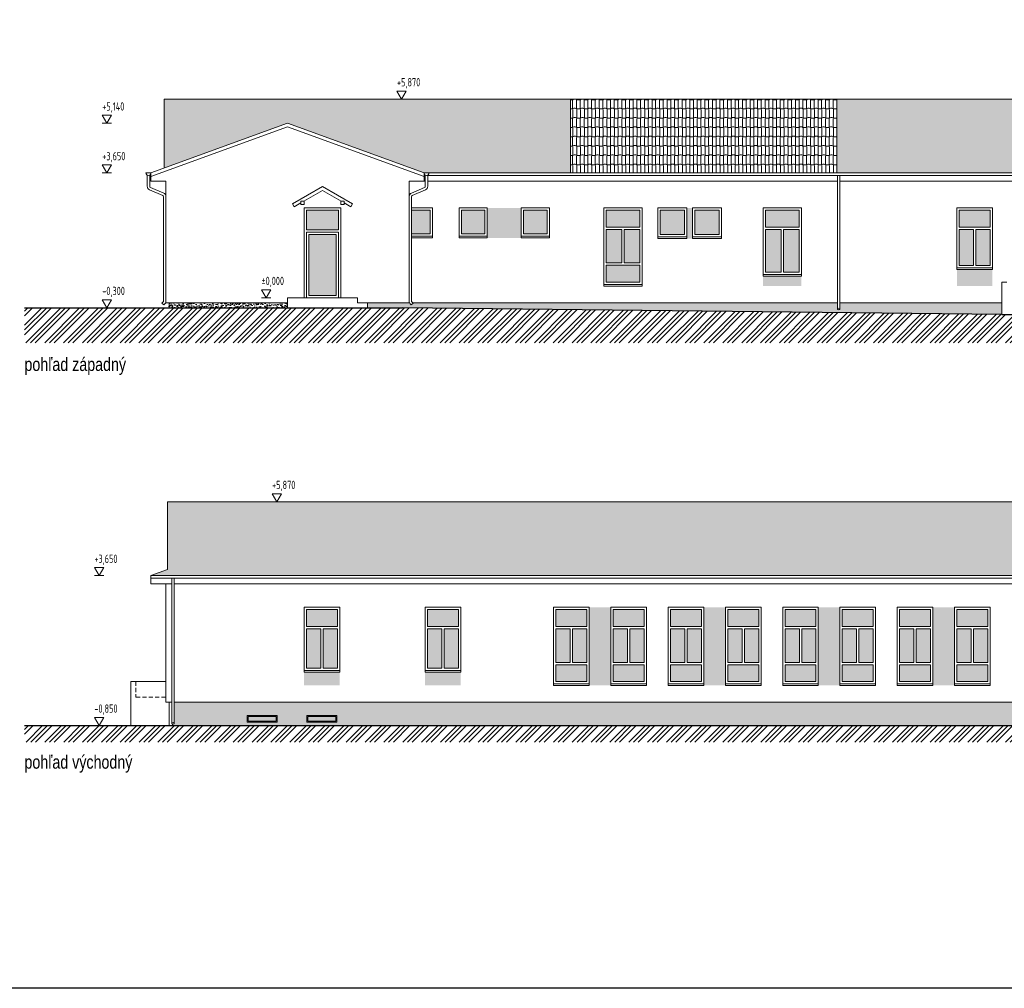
# Model space of a CAD drawing. Header units: millimetres. Extents: x -66400 to 220000, y -39950 to 48800.
# Tile 6 of 48: x -4542 to 25025, y -38950 to -9844. Entities that reach past the tile are written whole.
import ezdxf

# ---------------------------------------------------------------- set-up
doc = ezdxf.new("R2010")
doc.units = ezdxf.units.MM
doc.linetypes.add('HIDDEN', pattern=[9.525, 6.35, -3.175])
doc.layers.get('Defpoints').update_dxf_attribs({"color": 161})
for name, color, linetype, lineweight in [('A koty', 7, 'Continuous', 5), ('A okná-dvere', 144, 'Continuous', 9), ('A pod', 8, 'HIDDEN', 9), ('A steny', 30, 'Continuous', 30), ('A tenkeciary', 8, 'Continuous', 9), ('stamp', 1, 'Continuous', 5)]:
    doc.layers.add(name, color=color, linetype=linetype, lineweight=lineweight)
doc.layers.add('A srafy', color=7, linetype='Continuous', lineweight=5, true_color=0x7a7a7a)
doc.styles.add('ISOCP', font='isocp.shx', dxfattribs={"width": 0.8})
doc.styles.add('TUCNE', font='txt', dxfattribs={"width": 0.7, "height": 600})
pattern_1 = [(90, (20000, -12229.78), (-226.5768, 1e-14), [247.869, -312.53]), (31.7298, (20000, -12247.84), (226.5768, -1e-09), [44.162, -1021.408]), (0, (20037.56, -12224.6), (0, 560.399), [42.633, -183.944]), (148.2702, (20117.76, -12247.84), (-226.5768, -2e-08), [44.162, -1021.4087]), (0, (20117.76, -12247.84), (0, 560.399), [108.821, -117.756]), (90, (20117.76, -12229.78), (-226.5768, 1e-14), [247.869, -312.53]), (31.7298, (19992.5, -11967.64), (226.5768, -1e-09), [44.162, -1021.408]), (0, (20030.06, -11944.4), (0, 560.399), [42.633, -183.944]), (148.2702, (20110.26, -11967.64), (-226.5768, -1e-09), [44.162, -1021.408]), (0, (20110.26, -11967.64), (0, 560.399), [108.8215, -117.7554]), (90, (19992.5, -11949.58), (-226.5768, 1e-14), [247.869, -312.53]), (90, (20110.26, -11949.58), (-226.5768, 1e-14), [247.8687, -312.53])]

msp = doc.modelspace()

# ---------------------------------------------------------------- hatches: boundary and pattern name
at = {"layer": 'A srafy'}
h = msp.add_hatch(dxfattribs=at)
h.set_pattern_fill('BRAMAC-ALPSKA-28', scale=1.5)
h.set_pattern_definition(pattern_1)
h.paths.add_polyline_path([(-200, -12229.8), (-200, -14304.4), (3500, -12957.7), (7600, -14450), (12000, -14450), (12000, -12229.8)])
h = msp.add_hatch(dxfattribs=at)
h.set_pattern_fill('BRAMAC-ALPSKA-28', scale=1.5)
h.set_pattern_definition(pattern_1)
h.paths.add_polyline_path([(12000, -12229.8), (12000, -14450), (20000, -14450), (20000, -12229.8)])
h = msp.add_hatch(dxfattribs=at)
h.set_pattern_fill('BRAMAC-ALPSKA-28')
h.set_pattern_definition([(90, (3750, -1560), (-151.0512, 9e-15), [165.2458, -208.3534]), (31.72983, (3750, -1572.04), (151.05122, -7e-10), [29.4413, -680.9388]), (0, (3775.04, -1556.55), (0, 373.5992), [28.4219, -122.6293]), (148.2702, (3828.5, -1572.04), (-151.05122, -2e-08), [29.4413, -680.9391]), (0, (3828.5, -1572.04), (0, 373.5992), [72.5474, -78.5038]), (90, (3828.5, -1560), (-151.0512, 9e-15), [165.2458, -208.3534]), (31.72983, (3745, -1385.24), (151.05122, -7e-10), [29.4413, -680.9388]), (0, (3770.04, -1369.75), (0, 373.5992), [28.4219, -122.6293]), (148.27017, (3823.5, -1385.24), (-151.05122, -7e-10), [29.4413, -680.9388]), (0, (3823.5, -1385.24), (0, 373.5992), [72.5476, -78.5036]), (90, (3745, -1373.2), (-151.0512, 9e-15), [165.2458, -208.3534]), (90, (3823.5, -1373.2), (-151.0512, 9e-15), [165.2458, -208.3534])])
h.paths.add_polyline_path([(46600, -14450), (46100, -14268), (46100, -12229.8), (20000, -12229.8), (20000, -14450)])
h = msp.add_hatch(color=256, dxfattribs=at)
h.dxf.hatch_style = 1
h.paths.add_polyline_path([(4070, -16160), (4070, -15570), (5030, -15570), (5030, -16160)])
h = msp.add_hatch(color=256, dxfattribs=at)
h.dxf.hatch_style = 1
h.paths.add_polyline_path([(7780, -15570), (7225, -15570), (7225, -16280), (7780, -16280)])
h = msp.add_hatch(color=256, dxfattribs=at)
h.dxf.hatch_style = 1
h.paths.add_polyline_path([(9430, -15570), (8720, -15570), (8720, -16280), (9430, -16280)])
at = {"layer": 'A srafy', "true_color": 0xcd5b0a}
h = msp.add_hatch(color=32, dxfattribs=at)
h.dxf.hatch_style = 1
h.paths.add_polyline_path([(9500, -16400), (10520, -16400), (10520, -15500.4), (9500, -15500.4)])
at = {"layer": 'A srafy'}
h = msp.add_hatch(color=256, dxfattribs=at)
h.dxf.hatch_style = 1
h.paths.add_polyline_path([(11300, -15570), (10590, -15570), (10590, -16280), (11300, -16280)])
h = msp.add_hatch(color=256, dxfattribs=at)
h.dxf.hatch_style = 1
h.paths.add_polyline_path([(13070, -16075), (13070, -15570), (14080, -15570), (14080, -16075)])
h.paths.add_polyline_path([(13610, -16145), (14080, -16145), (14080, -17155), (13610, -17155)])
h.paths.add_polyline_path([(14080, -17225), (14080, -17730), (13070, -17730), (13070, -17225)])
h.paths.add_polyline_path([(13540, -17155), (13070, -17155), (13070, -16145), (13540, -16145)])
h = msp.add_hatch(color=256, dxfattribs=at)
h.dxf.hatch_style = 1
h.paths.add_polyline_path([(14690, -16300), (15420, -16300), (15420, -15570), (14690, -15570)])
at = {"layer": 'A srafy', "true_color": 0xcd5b0a}
h = msp.add_hatch(color=32, dxfattribs=at)
h.dxf.hatch_style = 1
h.paths.add_polyline_path([(15490, -16420), (15660, -16420), (15660, -15500.4), (15490, -15500)])
at = {"layer": 'A srafy'}
h = msp.add_hatch(color=256, dxfattribs=at)
h.dxf.hatch_style = 1
h.paths.add_polyline_path([(15730, -16300), (16460, -16300), (16460, -15570), (15730, -15570)])
h = msp.add_hatch(color=256, dxfattribs=at)
h.dxf.hatch_style = 1
h.paths.add_polyline_path([(18860, -16075), (18860, -15570), (17850, -15570), (17850, -16075)])
h.paths.add_polyline_path([(18320, -16145), (17850, -16145), (17850, -17430), (18320, -17430)])
h.paths.add_polyline_path([(18390, -17430), (18860, -17430), (18860, -16145), (18390, -16145)])
h = msp.add_hatch(color=256, dxfattribs=at)
h.dxf.hatch_style = 1
h.paths.add_polyline_path([(23670, -15570), (23670, -16075), (24600, -16075), (24600, -15570)])
h.paths.add_polyline_path([(24100, -16145), (23670, -16145), (23670, -17230), (24100, -17230)])
h.paths.add_polyline_path([(24170, -17230), (24600, -17230), (24600, -16145), (24170, -16145)])
h = msp.add_hatch(color=256, dxfattribs=at)
h.dxf.hatch_style = 1
h.paths.add_polyline_path([(4140, -16300), (4140, -18130), (4960, -18130), (4960, -16300)])
at = {"layer": 'A srafy', "true_color": 0x2d59a4}
h = msp.add_hatch(color=165, dxfattribs=at)
h.dxf.hatch_style = 1
h.paths.add_polyline_path([(23600, -17850), (24670, -17850), (24670, -17350.4), (23600, -17350.4)])
h = msp.add_hatch(color=165, dxfattribs=at)
h.dxf.hatch_style = 1
h.paths.add_polyline_path([(17780, -17850), (18930, -17850), (18930, -17550), (17780, -17550)])
at = {"layer": 'A srafy'}
h = msp.add_hatch(dxfattribs=at)
h.set_pattern_fill('ZEM_PUVODNI', color=256, scale=100)
h.set_pattern_definition([(45, (3e-11, -1050), (-282.8427, 282.8427), []), (45, (141.42, -1050), (-282.8427, 282.8427), []), (45, (282.84, -1050), (-282.8427, 282.8427), [])])
h.paths.add_polyline_path([(26500, -18700), (24950, -18700), (6950, -18500), (-4400, -18500), (-4400, -19550), (49750, -19550), (49750, -18850), (45950, -18850)])
h = msp.add_hatch(dxfattribs=at)
h.set_pattern_fill('AR-CONC')
h.paths.add_polyline_path([(3500, -18500), (3500, -18350), (-50, -18350), (-50, -18500)])
h = msp.add_hatch(dxfattribs=at)
h.set_pattern_fill('AR-CONC')
edge = h.paths.add_edge_path()
edge.add_line((20012.5, -18350), (7259.5, -18350))
edge.add_line((7259.5, -18350), (7271.3, -18361.9))
edge.add_line((7271.3, -18361.9), (7218.3, -18414.9))
edge.add_line((7218.3, -18414.9), (7183, -18379.5))
edge.add_arc((7262.5, -18300), 112.5, 206.3878, 225, ccw=False)
edge.add_line((7161.7, -18350), (5900, -18350))
edge.add_line((5900, -18350), (5900, -18500))
edge.add_line((5900, -18500), (6950, -18500))
edge.add_line((6950, -18500), (24950, -18700))
edge.add_line((24950, -18700), (24950, -18350))
edge.add_line((24950, -18350), (20087.5, -18350))
edge.add_line((20087.5, -18350), (20087.5, -18548.1))
edge.add_ellipse((20050, -18538.4), major_axis=(37.5, 0), ratio=0.7071068, start_angle=180, end_angle=360, ccw=False)
edge.add_line((20012.5, -18538.4), (20012.5, -18350))
h = msp.add_hatch(dxfattribs=at)
h.set_pattern_fill('BRAMAC-ALPSKA-28')
h.set_pattern_definition([(90, (0, 0), (-151.0512, 9e-15), [165.2458, -208.3534]), (31.72983, (-0.0004, -12.04), (151.05122, -7e-10), [29.4413, -680.9388]), (0, (25.04, 3.45), (0, 373.5992), [28.4219, -122.6293]), (148.2702, (78.5, -12.04), (-151.05122, -2e-08), [29.4413, -680.9391]), (0, (78.5, -12.04), (0, 373.5992), [72.5474, -78.5038]), (90, (78.5, 0), (-151.0512, 9e-15), [165.2458, -208.3534]), (31.72983, (-5, 174.76), (151.05122, -7e-10), [29.4413, -680.9388]), (0, (20.04, 190.25), (0, 373.5992), [28.4219, -122.6293]), (148.27017, (73.5, 174.76), (-151.05122, -7e-10), [29.4413, -680.9388]), (0, (73.5, 174.76), (0, 373.5992), [72.5476, -78.5036]), (90, (-5, 186.8), (-151.0512, 9e-15), [165.2458, -208.3534]), (90, (73.5, 186.8), (-151.0512, 9e-15), [165.2458, -208.3534])])
h.paths.add_polyline_path([(26000, -26550), (26000, -24329.8), (-100, -24329.8), (-100, -26368), (-600, -26550)])
h = msp.add_hatch(color=256, dxfattribs=at)
h.dxf.hatch_style = 1
h.paths.add_polyline_path([(4070, -27570), (4070, -28075), (5000, -28075), (5000, -27570)])
h.paths.add_polyline_path([(5000, -28145), (4570, -28145), (4570, -29330), (5000, -29330)])
h.paths.add_polyline_path([(4070, -29330), (4070, -28145), (4500, -28145), (4500, -29330)])
h = msp.add_hatch(color=256, dxfattribs=at)
h.dxf.hatch_style = 1
h.paths.add_polyline_path([(7700, -27570), (7700, -28075), (8630, -28075), (8630, -27570)])
h.paths.add_polyline_path([(8630, -28145), (8200, -28145), (8200, -29330), (8630, -29330)])
h.paths.add_polyline_path([(7700, -29330), (7700, -28145), (8130, -28145), (8130, -29330)])
h = msp.add_hatch(color=256, dxfattribs=at)
h.dxf.hatch_style = 1
h.paths.add_polyline_path([(11560, -28075), (11560, -27570), (12490, -27570), (12490, -28075)])
h.paths.add_polyline_path([(12060, -28145), (12490, -28145), (12490, -29155), (12060, -29155)])
h.paths.add_polyline_path([(12490, -29225), (12490, -29730), (11560, -29730), (11560, -29225)])
h.paths.add_polyline_path([(11990, -29155), (11560, -29155), (11560, -28145), (11990, -28145)])
at = {"layer": 'A srafy', "true_color": 0x2d59a4}
h = msp.add_hatch(color=165, dxfattribs=at)
h.dxf.hatch_style = 1
h.paths.add_polyline_path([(12560, -29850), (13210, -29850), (13210, -27500), (12560, -27500)])
at = {"layer": 'A srafy'}
h = msp.add_hatch(color=256, dxfattribs=at)
h.dxf.hatch_style = 1
h.paths.add_polyline_path([(13280, -28075), (13280, -27570), (14210, -27570), (14210, -28075)])
h.paths.add_polyline_path([(13780, -28145), (14210, -28145), (14210, -29155), (13780, -29155)])
h.paths.add_polyline_path([(14210, -29225), (14210, -29730), (13280, -29730), (13280, -29225)])
h.paths.add_polyline_path([(13710, -29155), (13280, -29155), (13280, -28145), (13710, -28145)])
h = msp.add_hatch(color=256, dxfattribs=at)
h.dxf.hatch_style = 1
h.paths.add_polyline_path([(15000, -28075), (15000, -27570), (15930, -27570), (15930, -28075)])
h.paths.add_polyline_path([(15500, -28145), (15930, -28145), (15930, -29155), (15500, -29155)])
h.paths.add_polyline_path([(15930, -29225), (15930, -29730), (15000, -29730), (15000, -29225)])
h.paths.add_polyline_path([(15430, -29155), (15000, -29155), (15000, -28145), (15430, -28145)])
at = {"layer": 'A srafy', "true_color": 0x2d59a4}
h = msp.add_hatch(color=165, dxfattribs=at)
h.dxf.hatch_style = 1
h.paths.add_polyline_path([(16000, -29850), (16650, -29850), (16650, -27500), (16000, -27500)])
at = {"layer": 'A srafy'}
h = msp.add_hatch(color=256, dxfattribs=at)
h.dxf.hatch_style = 1
h.paths.add_polyline_path([(16720, -28075), (16720, -27570), (17650, -27570), (17650, -28075)])
h.paths.add_polyline_path([(17220, -28145), (17650, -28145), (17650, -29155), (17220, -29155)])
h.paths.add_polyline_path([(17650, -29225), (17650, -29730), (16720, -29730), (16720, -29225)])
h.paths.add_polyline_path([(17150, -29155), (16720, -29155), (16720, -28145), (17150, -28145)])
h = msp.add_hatch(color=256, dxfattribs=at)
h.dxf.hatch_style = 1
h.paths.add_polyline_path([(18440, -28075), (18440, -27570), (19370, -27570), (19370, -28075)])
h.paths.add_polyline_path([(18940, -28145), (19370, -28145), (19370, -29155), (18940, -29155)])
h.paths.add_polyline_path([(19370, -29225), (19370, -29730), (18440, -29730), (18440, -29225)])
h.paths.add_polyline_path([(18870, -29155), (18440, -29155), (18440, -28145), (18870, -28145)])
at = {"layer": 'A srafy', "true_color": 0xcd5b0a}
h = msp.add_hatch(color=32, dxfattribs=at)
h.dxf.hatch_style = 1
h.paths.add_polyline_path([(19440, -29850), (20090, -29850), (20090, -27500), (19440, -27500)])
at = {"layer": 'A srafy'}
h = msp.add_hatch(color=256, dxfattribs=at)
h.dxf.hatch_style = 1
h.paths.add_polyline_path([(20160, -28075), (20160, -27570), (21090, -27570), (21090, -28075)])
h.paths.add_polyline_path([(20660, -28145), (21090, -28145), (21090, -29155), (20660, -29155)])
h.paths.add_polyline_path([(21090, -29225), (21090, -29730), (20160, -29730), (20160, -29225)])
h.paths.add_polyline_path([(20590, -29155), (20160, -29155), (20160, -28145), (20590, -28145)])
h = msp.add_hatch(color=256, dxfattribs=at)
h.dxf.hatch_style = 1
h.paths.add_polyline_path([(21880, -28075), (21880, -27570), (22810, -27570), (22810, -28075)])
h.paths.add_polyline_path([(22380, -28145), (22810, -28145), (22810, -29155), (22380, -29155)])
h.paths.add_polyline_path([(22810, -29225), (22810, -29730), (21880, -29730), (21880, -29225)])
h.paths.add_polyline_path([(22310, -29155), (21880, -29155), (21880, -28145), (22310, -28145)])
at = {"layer": 'A srafy', "true_color": 0xcd5b0a}
h = msp.add_hatch(color=32, dxfattribs=at)
h.dxf.hatch_style = 1
h.paths.add_polyline_path([(22880, -29850), (23530, -29850), (23530, -27500), (22880, -27500)])
at = {"layer": 'A srafy'}
h = msp.add_hatch(color=256, dxfattribs=at)
h.dxf.hatch_style = 1
h.paths.add_polyline_path([(23600, -28075), (23600, -27570), (24530, -27570), (24530, -28075)])
h.paths.add_polyline_path([(24100, -28145), (24530, -28145), (24530, -29155), (24100, -29155)])
h.paths.add_polyline_path([(24530, -29225), (24530, -29730), (23600, -29730), (23600, -29225)])
h.paths.add_polyline_path([(24030, -29155), (23600, -29155), (23600, -28145), (24030, -28145)])
at = {"layer": 'A srafy', "true_color": 0xffea4d}
h = msp.add_hatch(color=41, dxfattribs=at)
h.dxf.hatch_style = 1
h.paths.add_polyline_path([(4000, -29850), (5070, -29850), (5070, -29450), (4000, -29450)])
h = msp.add_hatch(color=41, dxfattribs=at)
h.dxf.hatch_style = 1
h.paths.add_polyline_path([(7630, -29850), (8700, -29850), (8700, -29450), (7630, -29450)])
at = {"layer": 'A srafy'}
h = msp.add_hatch(dxfattribs=at)
h.set_pattern_fill('AR-CONC')
edge = h.paths.add_edge_path()
edge.add_line((25912.5, -30350), (100, -30350))
edge.add_line((100, -30350), (100, -31008.5))
edge.add_ellipse((62.5, -30988.4), major_axis=(-37.5, 0), ratio=0.7071068, start_angle=70.52878, end_angle=180, ccw=False)
edge.add_line((50, -31013.4), (50, -31050))
edge.add_line((50, -31050), (46050, -31050))
edge.add_line((46050, -31050), (46050, -30350))
edge.add_line((46050, -30350), (45500, -30350))
edge.add_line((45500, -30350), (45500, -30988.4))
edge.add_ellipse((45462.5, -30988.4), major_axis=(-37.5, 0), ratio=0.7071068, start_angle=0, end_angle=180, ccw=False)
edge.add_line((45425, -30988.4), (45425, -30350))
edge.add_line((45425, -30350), (34000, -30350))
edge.add_line((34000, -30350), (26987.5, -30350))
edge.add_line((26987.5, -30350), (26987.5, -30988.4))
edge.add_ellipse((26950, -30988.4), major_axis=(-37.5, 0), ratio=0.7071068, start_angle=0, end_angle=180, ccw=False)
edge.add_line((26912.5, -30988.4), (26912.5, -30350))
edge.add_line((26912.5, -30350), (25987.5, -30350))
edge.add_line((25987.5, -30350), (25987.5, -30988.4))
edge.add_ellipse((25950, -30988.4), major_axis=(-37.5, 0), ratio=0.7071068, start_angle=0, end_angle=180, ccw=False)
edge.add_line((25912.5, -30988.4), (25912.5, -30350))
h.paths.add_polyline_path([(4985, -30750), (4985, -30950), (4085, -30950), (4085, -30750)], flags=16)
h.paths.add_polyline_path([(4955, -30780), (4955, -30920), (4115, -30920), (4115, -30780)], flags=0)
h.paths.add_polyline_path([(3185, -30750), (3185, -30950), (2285, -30950), (2285, -30750)], flags=16)
h.paths.add_polyline_path([(3155, -30780), (3155, -30920), (2315, -30920), (2315, -30780)], flags=0)
h = msp.add_hatch(color=256, dxfattribs=at)
h.dxf.hatch_style = 1
h.paths.add_polyline_path([(3155, -30780), (3155, -30920), (2315, -30920), (2315, -30780)])
h = msp.add_hatch(color=256, dxfattribs=at)
h.dxf.hatch_style = 1
h.paths.add_polyline_path([(4955, -30780), (4955, -30920), (4115, -30920), (4115, -30780)])
h = msp.add_hatch(dxfattribs=at)
h.set_pattern_fill('ZEM_PUVODNI', color=256, scale=100)
h.set_pattern_definition([(45, (-4400, -1050), (-282.8427, 282.8427), []), (45, (-4258.58, -1050), (-282.8427, 282.8427), []), (45, (-4117.16, -1050), (-282.8427, 282.8427), [])])
h.paths.add_polyline_path([(-4400, -31550), (49750, -31550), (49750, -31050), (-4400, -31050)])

# ---------------------------------------------------------------- linework, layer by layer
at = {"layer": 'A koty'}
for p, q in [((6787.7, -12229.8), (7067.7, -12229.8)), ((-2062.3, -12957.7), (-1782.3, -12957.7)), ((-2062.3, -14450), (-1782.3, -14450)), ((2720, -18200), (3000, -18200)), ((3037.7, -24329.8), (3317.7, -24329.8)), ((-2300, -26550), (-2020, -26550))]:
    msp.add_line(p, q, dxfattribs=at)
for points in [[(6787.7, -11987.3), (7067.7, -11987.3), (6927.7, -12229.8), (6787.7, -11987.3)], [(-2062.3, -12715.2), (-1782.3, -12715.2), (-1922.3, -12957.7), (-2062.3, -12715.2)], [(-2062.3, -14207.5), (-1782.3, -14207.5), (-1922.3, -14450), (-2062.3, -14207.5)], [(2720, -17957.5), (3000, -17957.5), (2860, -18200), (2720, -17957.5)], [(-2062.3, -18257.5), (-1782.3, -18257.5), (-1922.3, -18500), (-2062.3, -18257.5)], [(3037.7, -24087.3), (3317.7, -24087.3), (3177.7, -24329.8), (3037.7, -24087.3)], [(-2300, -26307.5), (-2020, -26307.5), (-2160, -26550), (-2300, -26307.5)], [(-2300, -30807.5), (-2020, -30807.5), (-2160, -31050), (-2300, -30807.5)]]:
    msp.add_lwpolyline(points, dxfattribs=at)
at = {"layer": 'A okná-dvere'}
for p, q in [((4070, -16230), (5030, -16230)), ((4070, -18200), (4070, -16230)), ((5030, -16230), (5030, -18200)), ((11560, -28075), (11560, -27570)), ((11560, -27570), (12490, -27570)), ((12490, -27570), (12490, -28075)), ((13280, -28075), (13280, -27570)), ((13280, -27570), (14210, -27570)), ((14210, -27570), (14210, -28075)), ((15000, -28075), (15000, -27570)), ((15000, -27570), (15930, -27570)), ((15930, -27570), (15930, -28075)), ((16720, -28075), (16720, -27570)), ((16720, -27570), (17650, -27570)), ((17650, -27570), (17650, -28075)), ((18440, -28075), (18440, -27570)), ((18440, -27570), (19370, -27570)), ((19370, -27570), (19370, -28075)), ((20160, -28075), (20160, -27570)), ((20160, -27570), (21090, -27570)), ((21090, -27570), (21090, -28075)), ((21880, -28075), (21880, -27570)), ((21880, -27570), (22810, -27570)), ((22810, -27570), (22810, -28075)), ((23600, -28075), (23600, -27570)), ((23600, -27570), (24530, -27570)), ((24530, -27570), (24530, -28075)), ((12490, -28075), (11560, -28075)), ((14210, -28075), (13280, -28075)), ((15930, -28075), (15000, -28075)), ((17650, -28075), (16720, -28075)), ((19370, -28075), (18440, -28075)), ((21090, -28075), (20160, -28075)), ((22810, -28075), (21880, -28075)), ((24530, -28075), (23600, -28075)), ((11560, -29155), (11560, -28145)), ((11560, -28145), (11990, -28145)), ((11990, -28145), (11990, -29155)), ((12060, -28145), (12490, -28145)), ((12060, -29155), (12060, -28145)), ((12490, -28145), (12490, -29155)), ((13280, -29155), (13280, -28145)), ((13280, -28145), (13710, -28145)), ((13710, -28145), (13710, -29155)), ((13780, -28145), (14210, -28145)), ((13780, -29155), (13780, -28145)), ((14210, -28145), (14210, -29155)), ((15000, -29155), (15000, -28145)), ((15000, -28145), (15430, -28145)), ((15430, -28145), (15430, -29155)), ((15500, -28145), (15930, -28145)), ((15500, -29155), (15500, -28145)), ((15930, -28145), (15930, -29155)), ((16720, -29155), (16720, -28145)), ((16720, -28145), (17150, -28145)), ((17150, -28145), (17150, -29155)), ((17220, -28145), (17650, -28145)), ((17220, -29155), (17220, -28145)), ((17650, -28145), (17650, -29155)), ((18440, -29155), (18440, -28145)), ((18440, -28145), (18870, -28145)), ((18870, -28145), (18870, -29155)), ((18940, -28145), (19370, -28145)), ((18940, -29155), (18940, -28145)), ((19370, -28145), (19370, -29155)), ((20160, -29155), (20160, -28145)), ((20160, -28145), (20590, -28145)), ((20590, -28145), (20590, -29155)), ((20660, -28145), (21090, -28145)), ((20660, -29155), (20660, -28145)), ((21090, -28145), (21090, -29155)), ((21880, -29155), (21880, -28145)), ((21880, -28145), (22310, -28145)), ((22310, -28145), (22310, -29155)), ((22380, -28145), (22810, -28145)), ((22380, -29155), (22380, -28145)), ((22810, -28145), (22810, -29155)), ((23600, -29155), (23600, -28145)), ((23600, -28145), (24030, -28145)), ((24030, -28145), (24030, -29155)), ((24100, -28145), (24530, -28145)), ((24100, -29155), (24100, -28145)), ((24530, -28145), (24530, -29155)), ((11990, -29155), (11560, -29155)), ((11560, -29730), (11560, -29225)), ((11560, -29225), (12490, -29225)), ((12490, -29155), (12060, -29155)), ((12490, -29225), (12490, -29730)), ((13710, -29155), (13280, -29155)), ((13280, -29730), (13280, -29225)), ((13280, -29225), (14210, -29225)), ((14210, -29155), (13780, -29155)), ((14210, -29225), (14210, -29730)), ((15430, -29155), (15000, -29155)), ((15000, -29730), (15000, -29225)), ((15000, -29225), (15930, -29225)), ((15930, -29155), (15500, -29155)), ((15930, -29225), (15930, -29730)), ((17150, -29155), (16720, -29155)), ((16720, -29730), (16720, -29225)), ((16720, -29225), (17650, -29225)), ((17650, -29155), (17220, -29155)), ((17650, -29225), (17650, -29730)), ((18870, -29155), (18440, -29155)), ((18440, -29730), (18440, -29225)), ((18440, -29225), (19370, -29225)), ((19370, -29155), (18940, -29155)), ((19370, -29225), (19370, -29730)), ((20590, -29155), (20160, -29155)), ((20160, -29730), (20160, -29225)), ((20160, -29225), (21090, -29225)), ((21090, -29155), (20660, -29155)), ((21090, -29225), (21090, -29730)), ((22310, -29155), (21880, -29155)), ((21880, -29730), (21880, -29225)), ((21880, -29225), (22810, -29225)), ((22810, -29155), (22380, -29155)), ((22810, -29225), (22810, -29730)), ((24030, -29155), (23600, -29155)), ((23600, -29225), (24530, -29225)), ((23600, -29730), (23600, -29225)), ((24530, -29155), (24100, -29155)), ((24530, -29225), (24530, -29730)), ((12490, -29730), (11560, -29730)), ((14210, -29730), (13280, -29730)), ((15930, -29730), (15000, -29730)), ((17650, -29730), (16720, -29730)), ((19370, -29730), (18440, -29730)), ((21090, -29730), (20160, -29730)), ((22810, -29730), (21880, -29730)), ((24530, -29730), (23600, -29730))]:
    msp.add_line(p, q, dxfattribs=at)
for points in [[(4070, -16160), (4070, -15570), (5030, -15570), (5030, -16160)], [(7780, -15570), (7225, -15570), (7225, -16280), (7780, -16280)], [(9430, -15570), (8720, -15570), (8720, -16280), (9430, -16280)], [(11300, -15570), (10590, -15570), (10590, -16280), (11300, -16280)], [(13070, -16075), (13070, -15570), (14080, -15570), (14080, -16075)], [(14690, -16300), (15420, -16300), (15420, -15570), (14690, -15570)], [(15730, -16300), (16460, -16300), (16460, -15570), (15730, -15570)], [(17850, -16075), (17850, -15570), (18860, -15570), (18860, -16075)], [(23670, -15570), (24600, -15570), (24600, -16075), (23670, -16075)], [(13540, -17155), (13070, -17155), (13070, -16145), (13540, -16145)], [(13610, -16145), (14080, -16145), (14080, -17155), (13610, -17155)], [(18320, -17430), (17850, -17430), (17850, -16145), (18320, -16145)], [(18390, -16145), (18860, -16145), (18860, -17430), (18390, -17430)], [(23670, -17230), (23670, -16145), (24100, -16145), (24100, -17230)], [(24600, -16145), (24600, -17230), (24170, -17230), (24170, -16145)], [(4140, -16300), (4960, -16300), (4960, -18130), (4140, -18130)], [(14080, -17225), (14080, -17730), (13070, -17730), (13070, -17225)], [(4070, -27570), (4070, -28075), (5000, -28075), (5000, -27570)], [(7700, -27570), (7700, -28075), (8630, -28075), (8630, -27570)], [(4070, -29330), (4070, -28145), (4500, -28145), (4500, -29330)], [(5000, -28145), (4570, -28145), (4570, -29330), (5000, -29330)], [(7700, -29330), (7700, -28145), (8130, -28145), (8130, -29330)], [(8630, -28145), (8200, -28145), (8200, -29330), (8630, -29330)], [(3155, -30780), (3155, -30920), (2315, -30920), (2315, -30780)], [(4955, -30780), (4955, -30920), (4115, -30920), (4115, -30780)]]:
    msp.add_lwpolyline(points, close=True, dxfattribs=at)
at = {"layer": 'A pod', "ltscale": 20}
for p, q in [((-1050, -29730), (-1050, -30200)), ((-1050, -30200), (-150, -30200))]:
    msp.add_line(p, q, dxfattribs=at)
at = {"layer": 'A steny'}
for p, q in [((-4400, -18500), (6950, -18500)), ((24950, -18700), (6950, -18500)), ((24950, -18700), (26500, -18700)), ((-4400, -31050), (49750, -31050))]:
    msp.add_line(p, q, dxfattribs=at)
at = {"layer": 'A tenkeciary'}
for p, q in [((-200, -12229.8), (46100, -12229.8)), ((-200, -14304.4), (-200, -12229.8)), ((12000, -14450), (12000, -12229.8)), ((20000, -14450), (20000, -12229.8)), ((-600, -14450), (3500, -12957.7)), ((7600, -14450), (3500, -12957.7)), ((-600, -14556.4), (3500, -13064.1)), ((7600, -14556.4), (3500, -13064.1)), ((-600, -14450), (-750, -14450)), ((-600, -14700), (-600, -14450)), ((46600, -14450), (7600, -14450)), ((7600, -14700), (7600, -14450)), ((7600, -14450), (7750, -14450)), ((-712.5, -14515), (-712.5, -14851)), ((-637.5, -14515), (-637.5, -14851)), ((-600, -14700), (-150, -14700)), ((-150, -18350), (-150, -14700)), ((7637.5, -14700), (7150, -14700)), ((7150, -18350), (7150, -14700)), ((7637.5, -14515), (7637.5, -14851)), ((7675, -14525), (46600, -14525)), ((7712.5, -14515), (7712.5, -14851)), ((20012.5, -14700), (7712.5, -14700)), ((20012.5, -18538.4), (20012.5, -14525)), ((20087.5, -18538.4), (20087.5, -14525)), ((45900, -14700), (20087.5, -14700)), ((-644, -14954.5), (-247.8, -15122.7)), ((-614.7, -14885.5), (-218.5, -15053.6)), ((3650, -15378.9), (4550, -14859.3)), ((3986.6, -15300), (4550, -14974.7)), ((4450, -14917), (4447.4, -14915.5)), ((5450, -15378.9), (4550, -14859.3)), ((5113.4, -15300), (4550, -14974.7)), ((4650, -14917), (4652.6, -14915.5)), ((7614.7, -14885.5), (7218.5, -15053.6)), ((7644, -14954.5), (7247.8, -15122.7)), ((-225, -15157.2), (-225, -18300)), ((3700, -15465.5), (3900, -15350)), ((5400, -15465.5), (5200, -15350)), ((7225, -15157.2), (7225, -18300)), ((3700, -15465.5), (3650, -15378.9)), ((4000, -15500), (4000, -18200)), ((5100, -15500), (4000, -15500)), ((5100, -15500), (5100, -18200)), ((5400, -15465.5), (5450, -15378.9)), ((13000, -15500), (13000, -17800)), ((14150, -15500), (13000, -15500)), ((14150, -17800), (14150, -15500)), ((17780, -15500), (17780, -17500)), ((18930, -15500), (17780, -15500)), ((18930, -17500), (18930, -15500)), ((23600, -17350), (23600, -17300)), ((24670, -17350), (23600, -17350)), ((24670, -17300), (24670, -17350)), ((17780, -17500), (18930, -17500)), ((25100, -17730), (24950, -17730)), ((24950, -17730), (24950, -18700)), ((13000, -17800), (14150, -17800)), ((-236, -18326.5), (-271.3, -18361.9)), ((3500, -18200), (5600, -18200)), ((3500, -18200), (3500, -18500)), ((5600, -18200), (5600, -18350)), ((7236, -18326.5), (7271.3, -18361.9)), ((-271.3, -18361.9), (-218.3, -18414.9)), ((-183, -18379.5), (-218.3, -18414.9)), ((3500, -18350), (-150, -18350)), ((-50, -18350), (-50, -18500)), ((7161.7, -18350), (5600, -18350)), ((5900, -18350), (5900, -18500)), ((7183, -18379.5), (7218.3, -18414.9)), ((7271.3, -18361.9), (7218.3, -18414.9)), ((20012.5, -18350), (7259.5, -18350)), ((24950, -18350), (20087.5, -18350)), ((-100, -26368), (-100, -24329.8)), ((46200, -24329.8), (-100, -24329.8)), ((-600, -26550), (-100, -26368)), ((-600, -26800), (-600, -26550)), ((-600, -26550), (46200, -26550)), ((-600, -26625), (46200, -26625)), ((-600, -26800), (25, -26800)), ((-150, -30350), (-150, -26800)), ((25, -30350), (25, -26625)), ((100, -30988.4), (100, -26625)), ((100, -26800), (46200, -26800)), ((11490, -27500), (11490, -29800)), ((12560, -27500), (11490, -27500)), ((12560, -29800), (12560, -27500)), ((13210, -27500), (13210, -29800)), ((14280, -27500), (13210, -27500)), ((14280, -29800), (14280, -27500)), ((14930, -27500), (14930, -29800)), ((16000, -27500), (14930, -27500)), ((16000, -29800), (16000, -27500)), ((16650, -27500), (16650, -29800)), ((17720, -27500), (16650, -27500)), ((17720, -29800), (17720, -27500)), ((18370, -27500), (18370, -29800)), ((19440, -27500), (18370, -27500)), ((19440, -29800), (19440, -27500)), ((20090, -27500), (20090, -29800)), ((21160, -27500), (20090, -27500)), ((21160, -29800), (21160, -27500)), ((21810, -27500), (21810, -29800)), ((22880, -27500), (21810, -27500)), ((22880, -29800), (22880, -27500)), ((23530, -27500), (23530, -29800)), ((24600, -27500), (23530, -27500)), ((24600, -29800), (24600, -27500)), ((-1200, -29730), (-1200, -31050)), ((-1200, -29730), (-150, -29730)), ((11490, -29850), (11490, -29800)), ((11490, -29800), (12560, -29800)), ((11490, -29800), (12560, -29800)), ((12560, -29850), (11490, -29850)), ((12560, -29800), (12560, -29850)), ((13210, -29800), (14280, -29800)), ((13210, -29850), (13210, -29800)), ((13210, -29800), (14280, -29800)), ((14280, -29850), (13210, -29850)), ((14280, -29800), (14280, -29850)), ((14930, -29800), (16000, -29800)), ((14930, -29850), (14930, -29800)), ((14930, -29800), (16000, -29800)), ((16000, -29850), (14930, -29850)), ((16000, -29800), (16000, -29850)), ((16650, -29800), (17720, -29800)), ((16650, -29850), (16650, -29800)), ((16650, -29800), (17720, -29800)), ((17720, -29850), (16650, -29850)), ((17720, -29800), (17720, -29850)), ((18370, -29800), (19440, -29800)), ((18370, -29850), (18370, -29800)), ((18370, -29800), (19440, -29800)), ((19440, -29850), (18370, -29850)), ((19440, -29800), (19440, -29850)), ((20090, -29800), (21160, -29800)), ((20090, -29850), (20090, -29800)), ((20090, -29800), (21160, -29800)), ((21160, -29850), (20090, -29850)), ((21160, -29800), (21160, -29850)), ((21810, -29800), (22880, -29800)), ((21810, -29850), (21810, -29800)), ((21810, -29800), (22880, -29800)), ((22880, -29850), (21810, -29850)), ((22880, -29800), (22880, -29850)), ((23530, -29800), (24600, -29800)), ((23530, -29850), (23530, -29800)), ((23530, -29800), (24600, -29800)), ((24600, -29850), (23530, -29850)), ((24600, -29800), (24600, -29850)), ((-150, -30350), (25, -30350)), ((-50, -30350), (-50, -31050)), ((25, -30988.4), (25, -30350)), ((100, -30350), (25912.5, -30350)), ((50, -31013.4), (50, -31050))]:
    msp.add_line(p, q, dxfattribs=at)
for points in [[(3900, -15400), (4000, -15400), (4000, -15300), (3900, -15300)], [(5200, -15400), (5100, -15400), (5100, -15300), (5200, -15300)], [(9500, -15500), (8650, -15500), (8650, -16350), (9500, -16350)], [(11370, -15500), (10520, -15500), (10520, -16350), (11370, -16350)], [(14620, -16370), (15490, -16370), (15490, -15500), (14620, -15500)], [(15660, -16370), (16530, -16370), (16530, -15500), (15660, -15500)], [(7850, -16400), (7225, -16400), (7225, -16350), (7850, -16350)], [(9500, -16400), (8650, -16400), (8650, -16350), (9500, -16350)], [(11370, -16400), (10520, -16400), (10520, -16350), (11370, -16350)], [(14620, -16420), (15490, -16420), (15490, -16370), (14620, -16370)], [(15660, -16420), (16530, -16420), (16530, -16370), (15660, -16370)], [(17780, -17550), (17780, -17500), (18930, -17500), (18930, -17550)], [(13000, -17850), (13000, -17800), (14150, -17800), (14150, -17850)], [(4000, -27500), (5070, -27500), (5070, -29400), (4000, -29400)], [(7630, -27500), (8700, -27500), (8700, -29400), (7630, -29400)], [(5070, -29450), (4000, -29450), (4000, -29400), (5070, -29400)], [(8700, -29450), (7630, -29450), (7630, -29400), (8700, -29400)], [(3185, -30750), (3185, -30950), (2285, -30950), (2285, -30750)], [(4985, -30750), (4985, -30950), (4085, -30950), (4085, -30750)]]:
    msp.add_lwpolyline(points, close=True, dxfattribs=at)
for points in [[(7225, -16350), (7850, -16350), (7850, -15500), (7225, -15500)], [(24670, -17300), (23600, -17300), (24670, -17300), (24670, -15500), (23600, -15500), (23600, -17300)]]:
    msp.add_lwpolyline(points, dxfattribs=at)
for centre, radius, start, end in [((-675, -14450), 75, 180, 0), ((7675, -14450), 75, 180, 0), ((7675, -14450), 75, 180, 0), ((-600, -14851), 112.5, 180, 247), ((-600, -14851), 37.5, 180, 247), ((-262.5, -15157.2), 112.5, 0, 67), ((7262.5, -15157.2), 112.5, 113, 180), ((7600, -14851), 37.5, 293, 0), ((7600, -14851), 112.5, 293, 0), ((-262.5, -15157.2), 37.5, 0, 67), ((7262.5, -15157.2), 37.5, 113, 180), ((-262.5, -18300), 37.5, 315, 0), ((-262.5, -18300), 112.5, 315, 0), ((7262.5, -18300), 112.5, 180, 225), ((7262.5, -18300), 37.5, 180, 225)]:
    msp.add_arc(centre, radius, start, end, dxfattribs=at)
at = {"layer": 'A tenkeciary', "extrusion": (0, 0, -1)}
msp.add_ellipse((20050, -18538.4), major_axis=(37.5, 0), ratio=0.7071068, dxfattribs=at)
msp.add_ellipse((20050, -18538.4), major_axis=(37.5, 0), ratio=0.7071068, dxfattribs=at)
at = {"layer": 'A tenkeciary'}
msp.add_ellipse((62.5, -30988.4), major_axis=(-37.5, 0), ratio=0.7071068, dxfattribs=at)
at = {"layer": 'Defpoints'}
msp.add_lwpolyline([(-6650, -9250), (56350, -9250), (56350, -38950), (-6650, -38950)], close=True, dxfattribs=at)

# ---------------------------------------------------------------- texts
at = {"layer": 'A koty', "char_height": 250, "attachment_point": 7, "style": 'ISOCP'}
for s, insert in [('+5,870', (6787.7, -11907.3)), ('+5,140', (-2062.3, -12635.2)), ('+3,650', (-2062.3, -14127.5)), ('%%P0,000', (2720, -17877.5)), ('-0,300', (-2062.3, -18177.5)), ('+5,870', (3037.7, -24007.3)), ('+3,650', (-2300, -26227.5)), ('-0,850', (-2300, -30727.5))]:
    msp.add_mtext(s, dxfattribs=dict(at, insert=insert))
at = {"layer": 'stamp', "style": 'TUCNE', "width": 0.8}
for s, p in [('pohľad západný', (-4400, -20400)), ('pohľad východný', (-4400, -32350))]:
    msp.add_text(s, height=400, dxfattribs=at).set_placement(p)

doc.saveas('drawing.dxf')
